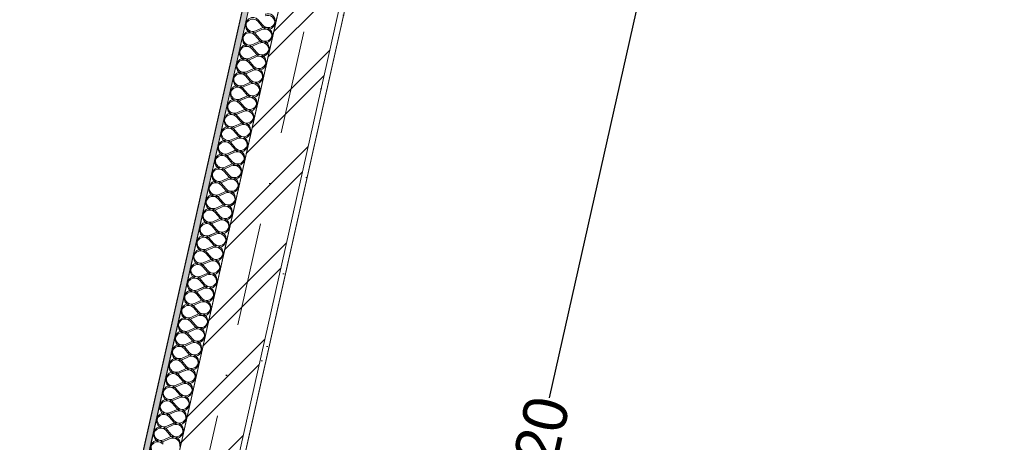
# Model space of a CAD drawing. Header units: millimetres. Extents: x -7145531 to -6681560, y 6117368 to 6219355.
# Tile 34 of 144: x -6936649 to -6933297, y 6133645 to 6135085. Entities that reach past the tile are written whole.
import ezdxf
from ezdxf.enums import TextEntityAlignment as Align

# ---------------------------------------------------------------- set-up
doc = ezdxf.new("R2010")
doc.units = ezdxf.units.MM
doc.header["$MEASUREMENT"] = 0
doc.linetypes.add('Штрихпунктирная', pattern=[670.277762, 352.777767, -176.388884, 0, -141.111112])
for name, color, linetype in [('S - квартира_помещение.АР', 7, 'Continuous'), ('S - МОП.АР', 7, 'Continuous'), ('АР-Стены_внешние_.АР', 7, 'Continuous'), ('АР-Стены_Перегородки_межквартирные_200.АР', 7, 'Continuous'), ('АР-Чертеж-Оси_Осевые размеры.АР', 7, 'Continuous'), ('АР-Чертеж-Размеры.АР', 7, 'Continuous')]:
    doc.layers.add(name, color=color, linetype=linetype)
for name, color, linetype, lineweight in [('АР-Стены_внешние_.АР_Ном._пера__1', 7, 'Continuous', 0), ('АР-Стены_Перегородки_межквартирные_200.АР_Ном._пера__1', 7, 'Continuous', 15), ('АР-Чертеж-Оси_Осевые размеры.АР_Ном._пера__120', 7, 'Continuous', 0)]:
    doc.layers.add(name, color=color, linetype=linetype, lineweight=lineweight)
doc.styles.add('РЎР“Р•РќР•Р\xa0Р\x98Р\xa0_РЎРўР\x98Р›Р¬_3', font='GOTHIC.TTF')
doc.dimstyles.new('СГЕНЕРИР_СТИЛЬ__1', dxfattribs={"dimtxt": 150, "dimasz": 237.5, "dimexe": 0.18, "dimexo": 0.0625, "dimgap": 0, "dimtad": 1, "dimdec": 0, "dimzin": 0, "dimdsep": 46, "dimtxsty": 'РЎР“Р•РќР•Р\xa0Р\x98Р\xa0_РЎРўР\x98Р›Р¬_3', "dimblk": 'ARROWHEAD_6', "dimblk1": 'ARROWHEAD_6', "dimblk2": 'ARROWHEAD_6', "dimcen": 0.09, "dimse1": 1, "dimse2": 1, "dimclrd": 7, "dimclre": 7, "dimclrt": 7, "dimazin": 0, "dimtfac": 1, "dimtdec": 4, "dimtmove": 0, "dimatfit": 3, "dimfxl": 1, "dimtolj": 1, "dimtzin": 0, "dimarcsym": 0})
pattern_1 = [(45, (-6566190.34, 6563027.8), (-111.369318, 111.369318), [0, -105, 0, -157.5]), (110, (-6565840.34, 6563027.8), (148.001588, 53.868173), [0, -77, 0, -133])]
pattern_2 = [(45, (-6338440.43, 6562625.56), (-111.369318, 111.369318), [0, -105, 0, -157.5]), (110, (-6338090.43, 6562625.56), (148.001588, 53.868173), [0, -77, 0, -133])]

# ---------------------------------------------------------------- blocks, each defined once
blk = doc.blocks.new('*X424', base_point=(-6566190.3, 6562677.8))
at = {"layer": 'АР-Стены_внешние_.АР_Ном._пера__1', "color": 7, "linetype": 'Continuous', "lineweight": 0}
for p, q in [((-7163594.8, 6135449.3), (-7163573.1, 6135459)), ((-7163586.5, 6135486.4), (-7163571, 6135468.3)), ((-7163596.9, 6135440), (-7163581.4, 6135421.9)), ((-7163607.3, 6135393.5), (-7163591.9, 6135375.4)), ((-7163605.2, 6135402.8), (-7163583.5, 6135412.6)), ((-7163615.7, 6135356.4), (-7163594, 6135366.1)), ((-7163617.8, 6135347.1), (-7163602.3, 6135328.9)), ((-7163628.2, 6135300.6), (-7163612.7, 6135282.5)), ((-7163626.1, 6135309.9), (-7163604.4, 6135319.7)), ((-7163636.5, 6135263.4), (-7163614.8, 6135273.2)), ((-7163647, 6135217), (-7163625.3, 6135226.7)), ((-7163638.6, 6135254.1), (-7163623.2, 6135236)), ((-7163649.1, 6135207.7), (-7163633.6, 6135189.6)), ((-7163659.5, 6135161.2), (-7163644, 6135143.1)), ((-7163657.4, 6135170.5), (-7163635.7, 6135180.3)), ((-7163667.9, 6135124), (-7163646.1, 6135133.8)), ((-7163669.9, 6135114.8), (-7163654.5, 6135096.6)), ((-7163680.4, 6135068.3), (-7163664.9, 6135050.2)), ((-7163678.3, 6135077.6), (-7163656.6, 6135087.3)), ((-7163688.7, 6135031.1), (-7163667, 6135040.9)), ((-7163699.2, 6134984.7), (-7163677.4, 6134994.4)), ((-7163690.8, 6135021.8), (-7163675.4, 6135003.7)), ((-7163701.2, 6134975.4), (-7163685.8, 6134957.3)), ((-7163711.7, 6134928.9), (-7163696.2, 6134910.8)), ((-7163709.6, 6134938.2), (-7163687.9, 6134948)), ((-7163720, 6134891.7), (-7163698.3, 6134901.5)), ((-7163730.5, 6134845.3), (-7163708.7, 6134855)), ((-7163722.1, 6134882.4), (-7163706.7, 6134864.3)), ((-7163732.5, 6134836), (-7163717.1, 6134817.9)), ((-7163743, 6134789.5), (-7163727.5, 6134771.4)), ((-7163740.9, 6134798.8), (-7163719.2, 6134808.6)), ((-7163751.3, 6134752.4), (-7163729.6, 6134762.1)), ((-7163753.4, 6134743.1), (-7163738, 6134724.9)), ((-7163763.9, 6134696.6), (-7163748.4, 6134678.5)), ((-7163761.8, 6134705.9), (-7163740.1, 6134715.7)), ((-7163772.2, 6134659.4), (-7163750.5, 6134669.2)), ((-7163782.6, 6134613), (-7163760.9, 6134622.7)), ((-7163774.3, 6134650.1), (-7163758.8, 6134632)), ((-7163784.7, 6134603.7), (-7163769.3, 6134585.6)), ((-7163795.2, 6134557.2), (-7163779.7, 6134539.1)), ((-7163793.1, 6134566.5), (-7163771.4, 6134576.3)), ((-7163803.5, 6134520), (-7163781.8, 6134529.8)), ((-7163805.6, 6134510.8), (-7163790.1, 6134492.6)), ((-7163816, 6134464.3), (-7163800.6, 6134446.2)), ((-7163813.9, 6134473.6), (-7163792.2, 6134483.3)), ((-7163824.4, 6134427.1), (-7163802.7, 6134436.9)), ((-7163834.8, 6134380.7), (-7163813.1, 6134390.4)), ((-7163826.5, 6134417.8), (-7163811, 6134399.7)), ((-7163836.9, 6134371.4), (-7163821.4, 6134353.3)), ((-7163847.3, 6134324.9), (-7163831.9, 6134306.8)), ((-7163845.2, 6134334.2), (-7163823.5, 6134344)), ((-7163855.7, 6134287.7), (-7163834, 6134297.5)), ((-7163857.8, 6134278.4), (-7163842.3, 6134260.3)), ((-7163868.2, 6134232), (-7163852.8, 6134213.9)), ((-7163866.1, 6134241.3), (-7163844.4, 6134251)), ((-7163878.6, 6134185.5), (-7163863.2, 6134167.4)), ((-7163876.6, 6134194.8), (-7163854.8, 6134204.6)), ((-7163887, 6134148.3), (-7163865.3, 6134158.1)), ((-7163889.1, 6134139.1), (-7163873.6, 6134120.9)), ((-7163899.5, 6134092.6), (-7163884.1, 6134074.5)), ((-7163897.4, 6134101.9), (-7163875.7, 6134111.7)), ((-7163907.9, 6134055.4), (-7163886.1, 6134065.2))]:
    blk.add_line(p, q, dxfattribs=at)
for centre, start, end in [((-7163604.6, 6135471), 40.4718, 294.2116), ((-7163552.9, 6135483.8), 347.3417, 114.2116), ((-7163563.3, 6135437.3), 347.3417, 114.2116), ((-7163552.9, 6135483.8), 220.4718, 347.3417), ((-7163615, 6135424.5), 40.4718, 294.2116), ((-7163563.3, 6135437.3), 220.4718, 347.3417), ((-7163625.4, 6135378.1), 40.4718, 294.2116), ((-7163573.8, 6135390.9), 347.3417, 114.2116), ((-7163584.2, 6135344.4), 347.3417, 114.2116), ((-7163573.8, 6135390.9), 220.4718, 347.3417), ((-7163635.9, 6135331.6), 40.4718, 294.2116), ((-7163584.2, 6135344.4), 220.4718, 347.3417), ((-7163646.3, 6135285.1), 40.4718, 294.2116), ((-7163594.6, 6135297.9), 220.4718, 347.3417), ((-7163594.6, 6135297.9), 347.3417, 114.2116), ((-7163656.7, 6135238.7), 40.4718, 294.2116), ((-7163605.1, 6135251.5), 347.3417, 114.2116), ((-7163615.5, 6135205), 347.3417, 114.2116), ((-7163605.1, 6135251.5), 220.4718, 347.3417), ((-7163667.2, 6135192.2), 40.4718, 294.2116), ((-7163615.5, 6135205), 220.4718, 347.3417), ((-7163677.6, 6135145.8), 40.4718, 294.2116), ((-7163625.9, 6135158.6), 347.3417, 114.2116), ((-7163688.1, 6135099.3), 40.4718, 294.2116), ((-7163636.4, 6135112.1), 347.3417, 114.2116), ((-7163625.9, 6135158.6), 220.4718, 347.3417), ((-7163646.8, 6135065.6), 347.3417, 114.2116), ((-7163636.4, 6135112.1), 220.4718, 347.3417), ((-7163698.5, 6135052.8), 40.4718, 294.2116), ((-7163646.8, 6135065.6), 220.4718, 347.3417), ((-7163708.9, 6135006.4), 40.4718, 294.2116), ((-7163657.2, 6135019.2), 347.3417, 114.2116), ((-7163667.7, 6134972.7), 347.3417, 114.2116), ((-7163657.2, 6135019.2), 220.4718, 347.3417), ((-7163719.4, 6134959.9), 40.4718, 294.2116), ((-7163667.7, 6134972.7), 220.4718, 347.3417), ((-7163729.8, 6134913.5), 40.4718, 294.2116), ((-7163678.1, 6134926.2), 347.3417, 114.2116), ((-7163740.2, 6134867), 40.4718, 294.2116), ((-7163688.5, 6134879.8), 347.3417, 114.2116), ((-7163678.1, 6134926.2), 220.4718, 347.3417), ((-7163699, 6134833.3), 347.3417, 114.2116), ((-7163688.5, 6134879.8), 220.4718, 347.3417), ((-7163750.7, 6134820.5), 40.4718, 294.2116), ((-7163699, 6134833.3), 220.4718, 347.3417), ((-7163761.1, 6134774.1), 40.4718, 294.2116), ((-7163709.4, 6134786.9), 347.3417, 114.2116), ((-7163719.9, 6134740.4), 347.3417, 114.2116), ((-7163709.4, 6134786.9), 220.4718, 347.3417), ((-7163771.5, 6134727.6), 40.4718, 294.2116), ((-7163719.9, 6134740.4), 220.4718, 347.3417), ((-7163782, 6134681.1), 40.4718, 294.2116), ((-7163730.3, 6134693.9), 220.4718, 347.3417), ((-7163730.3, 6134693.9), 347.3417, 114.2116), ((-7163792.4, 6134634.7), 40.4718, 294.2116), ((-7163740.7, 6134647.5), 347.3417, 114.2116), ((-7163751.2, 6134601), 347.3417, 114.2116), ((-7163740.7, 6134647.5), 220.4718, 347.3417), ((-7163802.8, 6134588.2), 40.4718, 294.2116), ((-7163751.2, 6134601), 220.4718, 347.3417), ((-7163813.3, 6134541.8), 40.4718, 294.2116), ((-7163761.6, 6134554.6), 347.3417, 114.2116), ((-7163772, 6134508.1), 347.3417, 114.2116), ((-7163761.6, 6134554.6), 220.4718, 347.3417), ((-7163823.7, 6134495.3), 40.4718, 294.2116), ((-7163772, 6134508.1), 220.4718, 347.3417), ((-7163834.1, 6134448.8), 40.4718, 294.2116), ((-7163782.5, 6134461.6), 220.4718, 347.3417), ((-7163782.5, 6134461.6), 347.3417, 114.2116), ((-7163844.6, 6134402.4), 40.4718, 294.2116), ((-7163792.9, 6134415.2), 347.3417, 114.2116), ((-7163803.3, 6134368.7), 347.3417, 114.2116), ((-7163792.9, 6134415.2), 220.4718, 347.3417), ((-7163855, 6134355.9), 40.4718, 294.2116), ((-7163803.3, 6134368.7), 220.4718, 347.3417), ((-7163865.4, 6134309.4), 40.4718, 294.2116), ((-7163813.8, 6134322.2), 347.3417, 114.2116), ((-7163875.9, 6134263), 40.4718, 294.2116), ((-7163824.2, 6134275.8), 347.3417, 114.2116), ((-7163813.8, 6134322.2), 220.4718, 347.3417), ((-7163834.6, 6134229.3), 347.3417, 114.2116), ((-7163824.2, 6134275.8), 220.4718, 347.3417), ((-7163886.3, 6134216.5), 40.4718, 294.2116), ((-7163834.6, 6134229.3), 220.4718, 347.3417), ((-7163896.8, 6134170.1), 40.4718, 294.2116), ((-7163845.1, 6134182.9), 347.3417, 114.2116), ((-7163855.5, 6134136.4), 347.3417, 114.2116), ((-7163845.1, 6134182.9), 220.4718, 347.3417), ((-7163907.2, 6134123.6), 40.4718, 294.2116), ((-7163855.5, 6134136.4), 220.4718, 347.3417), ((-7163917.6, 6134077.1), 40.4718, 294.2116), ((-7163865.9, 6134089.9), 220.4718, 347.3417), ((-7163865.9, 6134089.9), 347.3417, 114.2116), ((-7163928.1, 6134030.7), 40.4718, 294.2116), ((-7163876.4, 6134043.5), 347.3417, 114.2116)]:
    blk.add_arc(centre, 23.8, start, end, dxfattribs=at)
blk = doc.blocks.new('Стена_163_8', base_point=(-7164340.2, 6132132.6))
at = {"layer": 'АР-Стены_внешние_.АР', "linetype": 'Continuous', "lineweight": 0, "true_color": 0x000000}
h = blk.add_hatch(dxfattribs=at)
h.set_pattern_fill('ШТУКАТУРКА__ГИПС_01_0008', color=18, style=0, pattern_type=2)
h.set_pattern_definition(pattern_1)
h.paths.add_polyline_path([(-7161215.8, 6146317.8), (-7164394.4, 6132165.3), (-7164374.8, 6132160.9), (-7161196.3, 6146313.5)])
at = {"layer": 'АР-Стены_внешние_.АР_Ном._пера__1', "color": 7, "linetype": 'Continuous', "lineweight": 0}
blk.add_line((-7161196.3, 6146313.5), (-7164374.8, 6132160.9), dxfattribs=at)
at = {"layer": 'АР-Стены_внешние_.АР_Ном._пера__1', "color": 7, "linetype": 'Continuous', "lineweight": 0, "flags": 128}
for points in [[(-7161215.8, 6146317.8), (-7164394.4, 6132165.3)], [(-7164277.3, 6132139), (-7161098.7, 6146291.6)]]:
    blk.add_lwpolyline(points, dxfattribs=at)
at = {"layer": 'АР-Стены_внешние_.АР', "color": 7, "lineweight": 0}
blk.add_blockref('*X424', (-6566190.3, 6562677.8), dxfattribs=at)
blk = doc.blocks.new('Стена_164_8', base_point=(-7163213.1, 6136419.8))
at = {"layer": 'АР-Стены_внешние_.АР', "linetype": 'Continuous', "lineweight": 0, "true_color": 0x000000}
h = blk.add_hatch(dxfattribs=at)
h.set_pattern_fill('БЛОКИ_БЕТОННЫЕ_ЭФФЕКТИВН_71', color=18, style=0, pattern_type=2)
h.set_pattern_definition([(45, (-6566190.34, 6562677.8), (-127.279217, 127.279217), [])])
h.paths.add_polyline_path([(-7163691.8, 6133831.6), (-7163115.5, 6136397.9), (-7163310.6, 6136441.7), (-7163887, 6133875.4)])
h = blk.add_hatch(dxfattribs=at)
h.set_pattern_fill('ШТУКАТУРКА__ГИПС_01_0008', color=18, style=0, pattern_type=2)
h.set_pattern_definition(pattern_1)
h.paths.add_polyline_path([(-7163135.2, 6136310.1), (-7163691.8, 6133831.6), (-7163672.3, 6133827.2), (-7163115.7, 6136305.7)])
h = blk.add_hatch(dxfattribs=at)
h.set_pattern_fill('ШТУКАТУРКА__ГИПС_01_0008', color=18, style=0, pattern_type=2)
h.set_pattern_definition(pattern_1)
h.paths.add_polyline_path([(-7163133, 6136319.8), (-7163135.2, 6136310.1), (-7163115.7, 6136305.7), (-7163113.5, 6136315.5)])
at = {"layer": 'АР-Стены_внешние_.АР_Ном._пера__1', "color": 7, "linetype": 'Continuous', "lineweight": 15}
for p, q in [((-7163115.5, 6136397.9), (-7163133, 6136319.8)), ((-7163096, 6136393.5), (-7163115.5, 6136397.9)), ((-7163691.8, 6133831.6), (-7163133, 6136319.8)), ((-7163133, 6136319.8), (-7163113.5, 6136315.5))]:
    blk.add_line(p, q, dxfattribs=at)
at = {"layer": 'АР-Стены_внешние_.АР_Ном._пера__1', "color": 7, "linetype": 'Continuous', "lineweight": 15, "flags": 128}
for points in [[(-7163310.6, 6136441.7), (-7163887, 6133875.4)], [(-7163691.8, 6133831.6), (-7163887, 6133875.4)]]:
    blk.add_lwpolyline(points, dxfattribs=at)
at = {"layer": 'АР-Стены_внешние_.АР_Ном._пера__1', "color": 7, "linetype": 'Continuous', "lineweight": 0, "flags": 128}
for points in [[(-7163096, 6136393.5), (-7163115.5, 6136397.9)], [(-7163672.3, 6133827.2), (-7163115.7, 6136305.7)], [(-7163672.3, 6133827.2), (-7163691.8, 6133831.6)]]:
    blk.add_lwpolyline(points, dxfattribs=at)
blk = doc.blocks.new('Стандартный Маркер Сетки[63]_8', base_point=(-7160680.9, 6147693.7))
at = {"layer": 'АР-Чертеж-Оси_Осевые размеры.АР_Ном._пера__120', "color": 7, "linetype": 'Штрихпунктирная', "lineweight": 0}
blk.add_line((-7160787.5, 6147219.2), (-7165571.2, 6125919.8), dxfattribs=at)
at = {"layer": 'АР-Чертеж-Оси_Осевые размеры.АР_Ном._пера__120', "color": 7, "lineweight": 0, "style": 'РЎР“Р•РќР•Р\xa0Р\x98Р\xa0_РЎРўР\x98Р›Р¬_3'}
blk.add_attdef('AC_MarkerText_1', text='', height=350, rotation=347.3417, dxfattribs=at).set_placement((-7165717.5, 6125138.4), align=Align.TOP_CENTER)
blk = doc.blocks.new('Стандартный Маркер Сетки[83]_8', base_point=(-7160680.9, 6147693.7))
at = {"layer": 'АР-Чертеж-Оси_Осевые размеры.АР_Ном._пера__120', "color": 7, "linetype": 'Штрихпунктирная', "lineweight": 0}
blk.add_line((-7160787.5, 6147219.2), (-7165571.2, 6125919.8), dxfattribs=at)
at = {"layer": 'АР-Чертеж-Оси_Осевые размеры.АР_Ном._пера__120', "color": 7, "lineweight": 0, "style": 'РЎР“Р•РќР•Р\xa0Р\x98Р\xa0_РЎРўР\x98Р›Р¬_3'}
blk.add_attdef('AC_MarkerText_1', text='', height=350, rotation=347.3417, dxfattribs=at).set_placement((-7165717.5, 6125138.4), align=Align.TOP_CENTER)
blk = doc.blocks.new('ARROWHEAD_6')
at = {"color": 0, "linetype": 'Continuous', "lineweight": 0}
for p, q in [((-0.5, -0.5), (0.5, 0.5)), ((0, 0), (-1, 0))]:
    blk.add_line(p, q, dxfattribs=at)
blk = doc.blocks.new('*D608', base_point=(-6566190.3, 6562677.8))
at = {"layer": 'Defpoints', "color": 0, "linetype": 'Continuous', "transparency": 16777216}
for p in [(-6933943.7, 6135584.1), (-6935367.7, 6131476.4), (-6932653.7, 6130866.8)]:
    blk.add_point(p, dxfattribs=at)
at = {"layer": 'АР-Чертеж-Размеры.АР', "color": 7, "linetype": 'Continuous', "lineweight": -2, "transparency": 16777216}
for p, q in [((-6934473, 6135459.6), (-6934846.5, 6133796.9)), ((-6935315.6, 6131708.1), (-6934945.3, 6133357))]:
    blk.add_line(p, q, dxfattribs=at)
at = {"layer": 'АР-Чертеж-Размеры.АР', "color": 7, "linetype": 'Continuous', "lineweight": -2, "transparency": 16777216, "xscale": 237.5, "yscale": 237.5, "zscale": 237.5}
for p, rotation in [((-6934421, 6135691.3), 77.3410680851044), ((-6935367.7, 6131476.4), 257.3410680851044)]:
    blk.add_blockref('ARROWHEAD_6', p, dxfattribs=dict(at, rotation=rotation))
at = {"layer": 'АР-Чертеж-Размеры.АР', "color": 7, "linetype": 'Continuous', "lineweight": 0, "transparency": 16777216, "insert": (-6934895.9, 6133577), "char_height": 150, "attachment_point": 5, "rotation": 77.3411, "style": 'РЎР“Р•РќР•Р\xa0Р\x98Р\xa0_РЎРўР\x98Р›Р¬_3'}
blk.add_mtext('\\A1;4320', dxfattribs=at)
blk = doc.blocks.new('*X873', base_point=(-6338440.4, 6562275.6))
at = {"layer": 'АР-Стены_Перегородки_межквартирные_200.АР_Ном._пера__1', "color": 7, "linetype": 'Continuous', "lineweight": 0}
for p, q in [((-6935837.5, 6135078.7), (-6935822, 6135060.6)), ((-6935847.9, 6135032.2), (-6935832.5, 6135014.1)), ((-6935845.8, 6135041.5), (-6935824.1, 6135051.3)), ((-6935856.3, 6134995.1), (-6935834.5, 6135004.8)), ((-6935866.7, 6134948.6), (-6935845, 6134958.4)), ((-6935858.3, 6134985.8), (-6935842.9, 6134967.7)), ((-6935868.8, 6134939.3), (-6935853.3, 6134921.2)), ((-6935879.2, 6134892.8), (-6935863.8, 6134874.7)), ((-6935877.1, 6134902.1), (-6935855.4, 6134911.9)), ((-6935887.6, 6134855.7), (-6935865.8, 6134865.4)), ((-6935889.7, 6134846.4), (-6935874.2, 6134828.3)), ((-6935900.1, 6134799.9), (-6935884.6, 6134781.8)), ((-6935898, 6134809.2), (-6935876.3, 6134819)), ((-6935908.4, 6134762.8), (-6935886.7, 6134772.5)), ((-6935918.9, 6134716.3), (-6935897.2, 6134726.1)), ((-6935910.5, 6134753.5), (-6935895.1, 6134735.4)), ((-6935921, 6134707), (-6935905.5, 6134688.9)), ((-6935931.4, 6134660.5), (-6935915.9, 6134642.4)), ((-6935929.3, 6134669.8), (-6935907.6, 6134679.6)), ((-6935939.7, 6134623.4), (-6935918, 6134633.1)), ((-6935950.2, 6134576.9), (-6935928.5, 6134586.7)), ((-6935941.8, 6134614.1), (-6935926.4, 6134596)), ((-6935952.3, 6134567.6), (-6935936.8, 6134549.5)), ((-6935962.7, 6134521.2), (-6935947.2, 6134503)), ((-6935960.6, 6134530.4), (-6935938.9, 6134540.2)), ((-6935971, 6134484), (-6935949.3, 6134493.8)), ((-6935973.1, 6134474.7), (-6935957.7, 6134456.6)), ((-6935983.6, 6134428.2), (-6935968.1, 6134410.1)), ((-6935981.5, 6134437.5), (-6935959.8, 6134447.3)), ((-6935991.9, 6134391.1), (-6935970.2, 6134400.8)), ((-6936002.3, 6134344.6), (-6935980.6, 6134354.4)), ((-6935994, 6134381.8), (-6935978.5, 6134363.7)), ((-6936004.4, 6134335.3), (-6935989, 6134317.2)), ((-6936014.9, 6134288.8), (-6935999.4, 6134270.7)), ((-6936012.8, 6134298.1), (-6935991.1, 6134307.9)), ((-6936023.2, 6134251.7), (-6936001.5, 6134261.4)), ((-6936025.3, 6134242.4), (-6936009.8, 6134224.3)), ((-6936035.7, 6134195.9), (-6936020.3, 6134177.8)), ((-6936033.6, 6134205.2), (-6936011.9, 6134215)), ((-6936044.1, 6134158.8), (-6936022.4, 6134168.5)), ((-6936054.5, 6134112.3), (-6936032.8, 6134122.1)), ((-6936046.2, 6134149.5), (-6936030.7, 6134131.3)), ((-6936056.6, 6134103), (-6936041.1, 6134084.9)), ((-6936067, 6134056.5), (-6936051.6, 6134038.4)), ((-6936065, 6134065.8), (-6936043.2, 6134075.6)), ((-6936075.4, 6134019.4), (-6936053.7, 6134029.1)), ((-6936077.5, 6134010.1), (-6936062, 6133992)), ((-6936087.9, 6133963.6), (-6936072.5, 6133945.5)), ((-6936085.8, 6133972.9), (-6936064.1, 6133982.7)), ((-6936098.3, 6133917.2), (-6936082.9, 6133899)), ((-6936096.3, 6133926.4), (-6936074.5, 6133936.2)), ((-6936106.7, 6133880), (-6936085, 6133889.7)), ((-6936108.8, 6133870.7), (-6936093.3, 6133852.6)), ((-6936119.2, 6133824.2), (-6936103.8, 6133806.1)), ((-6936117.1, 6133833.5), (-6936095.4, 6133843.3)), ((-6936127.6, 6133787.1), (-6936105.8, 6133796.8)), ((-6936138, 6133740.6), (-6936116.3, 6133750.4)), ((-6936129.6, 6133777.8), (-6936114.2, 6133759.7)), ((-6936140.1, 6133731.3), (-6936124.6, 6133713.2)), ((-6936150.5, 6133684.8), (-6936135.1, 6133666.7)), ((-6936148.4, 6133694.1), (-6936126.7, 6133703.9)), ((-6936158.9, 6133647.7), (-6936137.1, 6133657.4))]:
    blk.add_line(p, q, dxfattribs=at)
for centre, start, end in [((-6935803.9, 6135076), 347.3424, 114.2123), ((-6935855.6, 6135063.2), 40.4725, 294.2123), ((-6935803.9, 6135076), 220.4725, 347.3424), ((-6935866, 6135016.8), 40.4725, 294.2123), ((-6935814.3, 6135029.6), 220.4725, 347.3424), ((-6935814.3, 6135029.6), 347.3424, 114.2123), ((-6935876.5, 6134970.3), 40.4725, 294.2123), ((-6935824.8, 6134983.1), 347.3424, 114.2123), ((-6935835.2, 6134936.7), 347.3424, 114.2123), ((-6935824.8, 6134983.1), 220.4725, 347.3424), ((-6935886.9, 6134923.9), 40.4725, 294.2123), ((-6935835.2, 6134936.7), 220.4725, 347.3424), ((-6935897.3, 6134877.4), 40.4725, 294.2123), ((-6935845.6, 6134890.2), 347.3424, 114.2123), ((-6935856.1, 6134843.7), 347.3424, 114.2123), ((-6935845.6, 6134890.2), 220.4725, 347.3424), ((-6935907.8, 6134830.9), 40.4725, 294.2123), ((-6935856.1, 6134843.7), 220.4725, 347.3424), ((-6935918.2, 6134784.5), 40.4725, 294.2123), ((-6935866.5, 6134797.3), 220.4725, 347.3424), ((-6935866.5, 6134797.3), 347.3424, 114.2123), ((-6935928.6, 6134738), 40.4725, 294.2123), ((-6935877, 6134750.8), 347.3424, 114.2123), ((-6935887.4, 6134704.3), 347.3424, 114.2123), ((-6935877, 6134750.8), 220.4725, 347.3424), ((-6935939.1, 6134691.5), 40.4725, 294.2123), ((-6935887.4, 6134704.3), 220.4725, 347.3424), ((-6935949.5, 6134645.1), 40.4725, 294.2123), ((-6935897.8, 6134657.9), 347.3424, 114.2123), ((-6935959.9, 6134598.6), 40.4725, 294.2123), ((-6935908.3, 6134611.4), 347.3424, 114.2123), ((-6935897.8, 6134657.9), 220.4725, 347.3424), ((-6935918.7, 6134565), 347.3424, 114.2123), ((-6935908.3, 6134611.4), 220.4725, 347.3424), ((-6935970.4, 6134552.2), 40.4725, 294.2123), ((-6935918.7, 6134565), 220.4725, 347.3424), ((-6935980.8, 6134505.7), 40.4725, 294.2123), ((-6935929.1, 6134518.5), 347.3424, 114.2123), ((-6935939.6, 6134472), 347.3424, 114.2123), ((-6935929.1, 6134518.5), 220.4725, 347.3424), ((-6935991.2, 6134459.2), 40.4725, 294.2123), ((-6935939.6, 6134472), 220.4725, 347.3424), ((-6936001.7, 6134412.8), 40.4725, 294.2123), ((-6935950, 6134425.6), 220.4725, 347.3424), ((-6935950, 6134425.6), 347.3424, 114.2123), ((-6936012.1, 6134366.3), 40.4725, 294.2123), ((-6935960.4, 6134379.1), 347.3424, 114.2123), ((-6935970.9, 6134332.7), 347.3424, 114.2123), ((-6935960.4, 6134379.1), 220.4725, 347.3424), ((-6936022.5, 6134319.9), 40.4725, 294.2123), ((-6935970.9, 6134332.7), 220.4725, 347.3424), ((-6936033, 6134273.4), 40.4725, 294.2123), ((-6935981.3, 6134286.2), 347.3424, 114.2123), ((-6935991.7, 6134239.7), 347.3424, 114.2123), ((-6935981.3, 6134286.2), 220.4725, 347.3424), ((-6936043.4, 6134226.9), 40.4725, 294.2123), ((-6935991.7, 6134239.7), 220.4725, 347.3424), ((-6936053.8, 6134180.5), 40.4725, 294.2123), ((-6936002.2, 6134193.3), 220.4725, 347.3424), ((-6936002.2, 6134193.3), 347.3424, 114.2123), ((-6936064.3, 6134134), 40.4725, 294.2123), ((-6936012.6, 6134146.8), 347.3424, 114.2123), ((-6936023, 6134100.3), 347.3424, 114.2123), ((-6936012.6, 6134146.8), 220.4725, 347.3424), ((-6936074.7, 6134087.5), 40.4725, 294.2123), ((-6936023, 6134100.3), 220.4725, 347.3424), ((-6936085.1, 6134041.1), 40.4725, 294.2123), ((-6936033.5, 6134053.9), 347.3424, 114.2123), ((-6936095.6, 6133994.6), 40.4725, 294.2123), ((-6936043.9, 6134007.4), 347.3424, 114.2123), ((-6936033.5, 6134053.9), 220.4725, 347.3424), ((-6936054.3, 6133961), 347.3424, 114.2123), ((-6936043.9, 6134007.4), 220.4725, 347.3424), ((-6936106, 6133948.2), 40.4725, 294.2123), ((-6936054.3, 6133961), 220.4725, 347.3424), ((-6936116.5, 6133901.7), 40.4725, 294.2123), ((-6936064.8, 6133914.5), 347.3424, 114.2123), ((-6936075.2, 6133868), 347.3424, 114.2123), ((-6936064.8, 6133914.5), 220.4725, 347.3424), ((-6936126.9, 6133855.2), 40.4725, 294.2123), ((-6936075.2, 6133868), 220.4725, 347.3424), ((-6936137.3, 6133808.8), 40.4725, 294.2123), ((-6936085.6, 6133821.6), 220.4725, 347.3424), ((-6936085.6, 6133821.6), 347.3424, 114.2123), ((-6936147.8, 6133762.3), 40.4725, 294.2123), ((-6936096.1, 6133775.1), 347.3424, 114.2123), ((-6936106.5, 6133728.6), 347.3424, 114.2123), ((-6936096.1, 6133775.1), 220.4725, 347.3424), ((-6936158.2, 6133715.9), 40.4725, 294.2123), ((-6936106.5, 6133728.6), 220.4725, 347.3424), ((-6936168.6, 6133669.4), 40.4725, 294.2123), ((-6936116.9, 6133682.2), 347.3424, 114.2123), ((-6936127.4, 6133635.7), 347.3424, 114.2123), ((-6936116.9, 6133682.2), 220.4725, 347.3424), ((-6936179.1, 6133622.9), 40.4725, 294.2123)]:
    blk.add_arc(centre, 23.8, start, end, dxfattribs=at)
blk = doc.blocks.new('Стена_258_3', base_point=(-6933461.3, 6145935.1))
at = {"layer": 'АР-Стены_Перегородки_межквартирные_200.АР', "linetype": 'Continuous', "lineweight": 0, "true_color": 0x000000}
h = blk.add_hatch(dxfattribs=at)
h.set_pattern_fill('ШТУКАТУРКА__ГИПС_01_0003', color=18, style=0, pattern_type=2)
h.set_pattern_definition(pattern_2)
h.paths.add_polyline_path([(-6933465.7, 6145915.6), (-6936644.1, 6131763), (-6936624.6, 6131758.6), (-6933446.2, 6145911.2)])
at = {"layer": 'АР-Стены_Перегородки_межквартирные_200.АР_Ном._пера__1', "color": 7, "linetype": 'Continuous', "lineweight": 0}
blk.add_line((-6933446.2, 6145911.2), (-6936624.6, 6131758.6), dxfattribs=at)
at = {"layer": 'АР-Стены_Перегородки_межквартирные_200.АР_Ном._пера__1', "color": 7, "linetype": 'Continuous', "lineweight": 0, "flags": 128}
for points in [[(-6933465.7, 6145915.6), (-6936644.1, 6131763)], [(-6936527, 6131736.7), (-6933348.6, 6145889.3)]]:
    blk.add_lwpolyline(points, dxfattribs=at)
at = {"layer": 'АР-Стены_Перегородки_межквартирные_200.АР', "color": 7, "lineweight": 0}
blk.add_blockref('*X873', (-6338440.4, 6562275.6), dxfattribs=at)
blk = doc.blocks.new('*X876', base_point=(-6338440.4, 6562275.6))
at = {"layer": 'АР-Стены_внешние_.АР_Ном._пера__1', "color": 7, "linetype": 'Continuous', "lineweight": 0}
for p, q in [((-6935844.9, 6135047), (-6935823.2, 6135056.8)), ((-6935836.5, 6135084.2), (-6935821.1, 6135066.1)), ((-6935847, 6135037.7), (-6935831.5, 6135019.6)), ((-6935857.4, 6134991.3), (-6935842, 6134973.2)), ((-6935855.3, 6135000.6), (-6935833.6, 6135010.3)), ((-6935865.8, 6134954.1), (-6935844.1, 6134963.9)), ((-6935867.9, 6134944.8), (-6935852.4, 6134926.7)), ((-6935878.3, 6134898.4), (-6935862.8, 6134880.2)), ((-6935876.2, 6134907.7), (-6935854.5, 6134917.4)), ((-6935886.6, 6134861.2), (-6935864.9, 6134871)), ((-6935897.1, 6134814.7), (-6935875.4, 6134824.5)), ((-6935888.7, 6134851.9), (-6935873.3, 6134833.8)), ((-6935899.2, 6134805.4), (-6935883.7, 6134787.3)), ((-6935909.6, 6134759), (-6935894.1, 6134740.9)), ((-6935907.5, 6134768.3), (-6935885.8, 6134778)), ((-6935917.9, 6134721.8), (-6935896.2, 6134731.6)), ((-6935920, 6134712.5), (-6935904.6, 6134694.4)), ((-6935930.5, 6134666.1), (-6935915, 6134647.9)), ((-6935928.4, 6134675.3), (-6935906.7, 6134685.1)), ((-6935938.8, 6134628.9), (-6935917.1, 6134638.6)), ((-6935949.2, 6134582.4), (-6935927.5, 6134592.2)), ((-6935940.9, 6134619.6), (-6935925.4, 6134601.5)), ((-6935951.3, 6134573.1), (-6935935.9, 6134555)), ((-6935961.8, 6134526.7), (-6935946.3, 6134508.6)), ((-6935959.7, 6134536), (-6935938, 6134545.7)), ((-6935970.1, 6134489.5), (-6935948.4, 6134499.3)), ((-6935980.6, 6134443), (-6935958.8, 6134452.8)), ((-6935972.2, 6134480.2), (-6935956.7, 6134462.1)), ((-6935982.6, 6134433.7), (-6935967.2, 6134415.6)), ((-6935993.1, 6134387.3), (-6935977.6, 6134369.2)), ((-6935991, 6134396.6), (-6935969.3, 6134406.3)), ((-6936001.4, 6134350.1), (-6935979.7, 6134359.9)), ((-6936003.5, 6134340.8), (-6935988.1, 6134322.7)), ((-6936013.9, 6134294.4), (-6935998.5, 6134276.2)), ((-6936011.9, 6134303.7), (-6935990.1, 6134313.4)), ((-6936022.3, 6134257.2), (-6936000.6, 6134267)), ((-6936032.7, 6134210.7), (-6936011, 6134220.5)), ((-6936024.4, 6134247.9), (-6936008.9, 6134229.8)), ((-6936034.8, 6134201.4), (-6936019.4, 6134183.3)), ((-6936045.2, 6134155), (-6936029.8, 6134136.9)), ((-6936043.2, 6134164.3), (-6936021.4, 6134174)), ((-6936053.6, 6134117.8), (-6936031.9, 6134127.6)), ((-6936055.7, 6134108.5), (-6936040.2, 6134090.4)), ((-6936066.1, 6134062), (-6936050.7, 6134043.9)), ((-6936064, 6134071.3), (-6936042.3, 6134081.1)), ((-6936074.5, 6134024.9), (-6936052.8, 6134034.6)), ((-6936084.9, 6133978.4), (-6936063.2, 6133988.2)), ((-6936076.6, 6134015.6), (-6936061.1, 6133997.5)), ((-6936087, 6133969.1), (-6936071.5, 6133951)), ((-6936097.4, 6133922.7), (-6936082, 6133904.6)), ((-6936095.3, 6133932), (-6936073.6, 6133941.7)), ((-6936105.8, 6133885.5), (-6936084.1, 6133895.3)), ((-6936107.9, 6133876.2), (-6936092.4, 6133858.1)), ((-6936118.3, 6133829.7), (-6936102.8, 6133811.6)), ((-6936116.2, 6133839), (-6936094.5, 6133848.8)), ((-6936128.7, 6133783.3), (-6936113.3, 6133765.2)), ((-6936126.6, 6133792.6), (-6936104.9, 6133802.3)), ((-6936137.1, 6133746.1), (-6936115.4, 6133755.9)), ((-6936139.2, 6133736.8), (-6936123.7, 6133718.7)), ((-6936149.6, 6133690.4), (-6936134.1, 6133672.2)), ((-6936147.5, 6133699.6), (-6936125.8, 6133709.4)), ((-6936157.9, 6133653.2), (-6936136.2, 6133663))]:
    blk.add_line(p, q, dxfattribs=at)
for centre, start, end in [((-6935854.7, 6135068.8), 40.4718, 294.2116), ((-6935803, 6135081.5), 347.3417, 114.2116), ((-6935813.4, 6135035.1), 347.3417, 114.2116), ((-6935803, 6135081.5), 220.4718, 347.3417), ((-6935865.1, 6135022.3), 40.4718, 294.2116), ((-6935813.4, 6135035.1), 220.4718, 347.3417), ((-6935875.5, 6134975.8), 40.4718, 294.2116), ((-6935823.9, 6134988.6), 347.3417, 114.2116), ((-6935834.3, 6134942.2), 347.3417, 114.2116), ((-6935823.9, 6134988.6), 220.4718, 347.3417), ((-6935886, 6134929.4), 40.4718, 294.2116), ((-6935834.3, 6134942.2), 220.4718, 347.3417), ((-6935896.4, 6134882.9), 40.4718, 294.2116), ((-6935844.7, 6134895.7), 220.4718, 347.3417), ((-6935844.7, 6134895.7), 347.3417, 114.2116), ((-6935906.8, 6134836.4), 40.4718, 294.2116), ((-6935855.2, 6134849.2), 347.3417, 114.2116), ((-6935865.6, 6134802.8), 347.3417, 114.2116), ((-6935855.2, 6134849.2), 220.4718, 347.3417), ((-6935917.3, 6134790), 40.4718, 294.2116), ((-6935865.6, 6134802.8), 220.4718, 347.3417), ((-6935927.7, 6134743.5), 40.4718, 294.2116), ((-6935876, 6134756.3), 347.3417, 114.2116), ((-6935938.1, 6134697.1), 40.4718, 294.2116), ((-6935886.5, 6134709.9), 347.3417, 114.2116), ((-6935876, 6134756.3), 220.4718, 347.3417), ((-6935896.9, 6134663.4), 347.3417, 114.2116), ((-6935886.5, 6134709.9), 220.4718, 347.3417), ((-6935948.6, 6134650.6), 40.4718, 294.2116), ((-6935896.9, 6134663.4), 220.4718, 347.3417), ((-6935959, 6134604.1), 40.4718, 294.2116), ((-6935907.3, 6134616.9), 347.3417, 114.2116), ((-6935917.8, 6134570.5), 347.3417, 114.2116), ((-6935907.3, 6134616.9), 220.4718, 347.3417), ((-6935969.4, 6134557.7), 40.4718, 294.2116), ((-6935917.8, 6134570.5), 220.4718, 347.3417), ((-6935979.9, 6134511.2), 40.4718, 294.2116), ((-6935928.2, 6134524), 347.3417, 114.2116), ((-6935990.3, 6134464.8), 40.4718, 294.2116), ((-6935938.6, 6134477.5), 347.3417, 114.2116), ((-6935928.2, 6134524), 220.4718, 347.3417), ((-6935949.1, 6134431.1), 347.3417, 114.2116), ((-6935938.6, 6134477.5), 220.4718, 347.3417), ((-6936000.8, 6134418.3), 40.4718, 294.2116), ((-6935949.1, 6134431.1), 220.4718, 347.3417), ((-6936011.2, 6134371.8), 40.4718, 294.2116), ((-6935959.5, 6134384.6), 347.3417, 114.2116), ((-6935969.9, 6134338.2), 347.3417, 114.2116), ((-6935959.5, 6134384.6), 220.4718, 347.3417), ((-6936021.6, 6134325.4), 40.4718, 294.2116), ((-6935969.9, 6134338.2), 220.4718, 347.3417), ((-6936032.1, 6134278.9), 40.4718, 294.2116), ((-6935980.4, 6134291.7), 220.4718, 347.3417), ((-6935980.4, 6134291.7), 347.3417, 114.2116), ((-6936042.5, 6134232.4), 40.4718, 294.2116), ((-6935990.8, 6134245.2), 347.3417, 114.2116), ((-6936001.2, 6134198.8), 347.3417, 114.2116), ((-6935990.8, 6134245.2), 220.4718, 347.3417), ((-6936052.9, 6134186), 40.4718, 294.2116), ((-6936001.2, 6134198.8), 220.4718, 347.3417), ((-6936063.4, 6134139.5), 40.4718, 294.2116), ((-6936011.7, 6134152.3), 347.3417, 114.2116), ((-6936022.1, 6134105.9), 347.3417, 114.2116), ((-6936011.7, 6134152.3), 220.4718, 347.3417), ((-6936073.8, 6134093.1), 40.4718, 294.2116), ((-6936022.1, 6134105.9), 220.4718, 347.3417), ((-6936084.2, 6134046.6), 40.4718, 294.2116), ((-6936032.6, 6134059.4), 220.4718, 347.3417), ((-6936032.6, 6134059.4), 347.3417, 114.2116), ((-6936094.7, 6134000.1), 40.4718, 294.2116), ((-6936043, 6134012.9), 347.3417, 114.2116), ((-6936053.4, 6133966.5), 347.3417, 114.2116), ((-6936043, 6134012.9), 220.4718, 347.3417), ((-6936105.1, 6133953.7), 40.4718, 294.2116), ((-6936053.4, 6133966.5), 220.4718, 347.3417), ((-6936115.5, 6133907.2), 40.4718, 294.2116), ((-6936063.9, 6133920), 347.3417, 114.2116), ((-6936126, 6133860.7), 40.4718, 294.2116), ((-6936074.3, 6133873.5), 347.3417, 114.2116), ((-6936063.9, 6133920), 220.4718, 347.3417), ((-6936084.7, 6133827.1), 347.3417, 114.2116), ((-6936074.3, 6133873.5), 220.4718, 347.3417), ((-6936136.4, 6133814.3), 40.4718, 294.2116), ((-6936084.7, 6133827.1), 220.4718, 347.3417), ((-6936146.8, 6133767.8), 40.4718, 294.2116), ((-6936095.2, 6133780.6), 347.3417, 114.2116), ((-6936105.6, 6133734.2), 347.3417, 114.2116), ((-6936095.2, 6133780.6), 220.4718, 347.3417), ((-6936157.3, 6133721.4), 40.4718, 294.2116), ((-6936105.6, 6133734.2), 220.4718, 347.3417), ((-6936167.7, 6133674.9), 40.4718, 294.2116), ((-6936116, 6133687.7), 220.4718, 347.3417), ((-6936116, 6133687.7), 347.3417, 114.2116), ((-6936178.1, 6133628.4), 40.4718, 294.2116), ((-6936126.5, 6133641.2), 347.3417, 114.2116)]:
    blk.add_arc(centre, 23.8, start, end, dxfattribs=at)
blk = doc.blocks.new('Стена_259_3', base_point=(-6936590.3, 6131730.4))
at = {"layer": 'АР-Стены_внешние_.АР', "linetype": 'Continuous', "lineweight": 0, "true_color": 0x000000}
h = blk.add_hatch(dxfattribs=at)
h.set_pattern_fill('ШТУКАТУРКА__ГИПС_01_0003', color=18, style=0, pattern_type=2)
h.set_pattern_definition(pattern_2)
h.paths.add_polyline_path([(-6933465.9, 6145915.6), (-6936644.4, 6131763), (-6936624.9, 6131758.7), (-6933446.3, 6145911.2)])
at = {"layer": 'АР-Стены_внешние_.АР_Ном._пера__1', "color": 7, "linetype": 'Continuous', "lineweight": 0}
blk.add_line((-6933446.3, 6145911.2), (-6936624.9, 6131758.7), dxfattribs=at)
at = {"layer": 'АР-Стены_внешние_.АР_Ном._пера__1', "color": 7, "linetype": 'Continuous', "lineweight": 0, "flags": 128}
for points in [[(-6933465.9, 6145915.6), (-6936644.4, 6131763)], [(-6936527.4, 6131736.7), (-6933348.8, 6145889.3)]]:
    blk.add_lwpolyline(points, dxfattribs=at)
at = {"layer": 'АР-Стены_внешние_.АР', "color": 7, "lineweight": 0}
blk.add_blockref('*X876', (-6338440.4, 6562275.6), dxfattribs=at)
blk = doc.blocks.new('Стена_260_3', base_point=(-6935463.1, 6136017.6))
at = {"layer": 'АР-Стены_внешние_.АР', "linetype": 'Continuous', "lineweight": 0, "true_color": 0x000000}
h = blk.add_hatch(dxfattribs=at)
h.set_pattern_fill('БЛОКИ_БЕТОННЫЕ_ЭФФЕКТИВН_7A', color=18, style=0, pattern_type=2)
h.set_pattern_definition([(45, (-6338440.43, 6562275.56), (-127.279217, 127.279217), [])])
h.paths.add_polyline_path([(-6935941.9, 6133429.4), (-6935365.6, 6135995.7), (-6935560.7, 6136039.5), (-6936137.1, 6133473.2)])
h = blk.add_hatch(dxfattribs=at)
h.set_pattern_fill('ШТУКАТУРКА__ГИПС_01_0003', color=18, style=0, pattern_type=2)
h.set_pattern_definition(pattern_2)
h.paths.add_polyline_path([(-6935385.3, 6135907.8), (-6935941.9, 6133429.4), (-6935922.4, 6133425), (-6935365.8, 6135903.5)])
h = blk.add_hatch(dxfattribs=at)
h.set_pattern_fill('ШТУКАТУРКА__ГИПС_01_0003', color=18, style=0, pattern_type=2)
h.set_pattern_definition(pattern_2)
h.paths.add_polyline_path([(-6935383.1, 6135917.6), (-6935385.3, 6135907.8), (-6935365.8, 6135903.5), (-6935363.6, 6135913.2)])
at = {"layer": 'АР-Стены_внешние_.АР_Ном._пера__1', "color": 7, "linetype": 'Continuous', "lineweight": 15}
for p, q in [((-6935365.6, 6135995.7), (-6935383.1, 6135917.6)), ((-6935346.1, 6135991.3), (-6935365.6, 6135995.7)), ((-6935941.9, 6133429.4), (-6935383.1, 6135917.6)), ((-6935383.1, 6135917.6), (-6935363.6, 6135913.2))]:
    blk.add_line(p, q, dxfattribs=at)
at = {"layer": 'АР-Стены_внешние_.АР_Ном._пера__1', "color": 7, "linetype": 'Continuous', "lineweight": 15, "flags": 128}
for points in [[(-6935560.7, 6136039.5), (-6936137.1, 6133473.2)], [(-6935941.9, 6133429.4), (-6936137.1, 6133473.2)]]:
    blk.add_lwpolyline(points, dxfattribs=at)
at = {"layer": 'АР-Стены_внешние_.АР_Ном._пера__1', "color": 7, "linetype": 'Continuous', "lineweight": 0, "flags": 128}
for points in [[(-6935346.1, 6135991.3), (-6935365.6, 6135995.7)], [(-6935922.4, 6133425), (-6935365.8, 6135903.5)], [(-6935922.4, 6133425), (-6935941.9, 6133429.4)]]:
    blk.add_lwpolyline(points, dxfattribs=at)
blk = doc.blocks.new('Стандартный Маркер Сетки[130]_3', base_point=(-6932931, 6147291.5))
at = {"layer": 'АР-Чертеж-Оси_Осевые размеры.АР_Ном._пера__120', "color": 7, "linetype": 'Штрихпунктирная', "lineweight": 0}
blk.add_line((-6933037.6, 6146816.9), (-6937821.3, 6125517.5), dxfattribs=at)
at = {"layer": 'АР-Чертеж-Оси_Осевые размеры.АР_Ном._пера__120', "color": 7, "lineweight": 0, "style": 'РЎР“Р•РќР•Р\xa0Р\x98Р\xa0_РЎРўР\x98Р›Р¬_3'}
blk.add_attdef('AC_MarkerText_1', text='', height=350, rotation=347.3417, dxfattribs=at).set_placement((-6937967.6, 6124736.2), align=Align.TOP_CENTER)
blk = doc.blocks.new('Стандартный Маркер Сетки[143]_3', base_point=(-6932931, 6147291.5))
at = {"layer": 'АР-Чертеж-Оси_Осевые размеры.АР_Ном._пера__120', "color": 7, "linetype": 'Штрихпунктирная', "lineweight": 0}
blk.add_line((-6933037.6, 6146816.9), (-6937821.3, 6125517.5), dxfattribs=at)
at = {"layer": 'АР-Чертеж-Оси_Осевые размеры.АР_Ном._пера__120', "color": 7, "lineweight": 0, "style": 'РЎР“Р•РќР•Р\xa0Р\x98Р\xa0_РЎРўР\x98Р›Р¬_3'}
blk.add_attdef('AC_MarkerText_1', text='', height=350, rotation=347.3417, dxfattribs=at).set_placement((-6937967.6, 6124736.2), align=Align.TOP_CENTER)

msp = doc.modelspace()

# ---------------------------------------------------------------- linework, layer by layer
at = {"layer": 'S - квартира_помещение.АР', "color": 254, "linetype": 'Continuous', "lineweight": 0, "true_color": 0xffe1c4, "flags": 128}
msp.add_lwpolyline([(-6932692.5, 6130875.5), (-6931745.9, 6135090.5), (-6935365.8, 6135903.5), (-6936312.4, 6131688.5)], close=True, dxfattribs=at)
at = {"layer": 'S - МОП.АР', "color": 254, "linetype": 'Continuous', "lineweight": 0, "true_color": 0xd1c7d6, "flags": 128}
msp.add_lwpolyline([(-6954335.9, 6152155.6), (-6957846.3, 6136524.6), (-6950519, 6134879), (-6950271.3, 6135981.7), (-6950027.1, 6135926.9), (-6950274.8, 6134824.2), (-6946937.8, 6134074.8), (-6936644.3, 6131762.8), (-6933465.7, 6145915.6)], dxfattribs=at)

# ---------------------------------------------------------------- block references
at = {"layer": 'АР-Стены_внешние_.АР', "color": 7, "lineweight": 0}
for name, p in [('Стена_163_8', (-6936590.3, 6131730.4)), ('Стена_259_3', (-6936590.3, 6131730.4)), ('Стена_164_8', (-6935463.1, 6136017.6)), ('Стена_260_3', (-6935463.1, 6136017.6))]:
    msp.add_blockref(name, p, dxfattribs=at)
at = {"layer": 'АР-Стены_Перегородки_межквартирные_200.АР', "color": 7, "lineweight": 0}
msp.add_blockref('Стена_258_3', (-6933461.3, 6145935.1), dxfattribs=at)
at = {"layer": 'АР-Чертеж-Оси_Осевые размеры.АР', "color": 8, "linetype": 'Continuous', "lineweight": 15}
for name in ['Стандартный Маркер Сетки[63]_8', 'Стандартный Маркер Сетки[83]_8', 'Стандартный Маркер Сетки[130]_3', 'Стандартный Маркер Сетки[143]_3']:
    msp.add_blockref(name, (-6932931, 6147291.5), dxfattribs=at)

# ---------------------------------------------------------------- dimensions: what is measured, and where the dimension line sits
at = {"layer": 'АР-Чертеж-Размеры.АР', "color": 7, "linetype": 'Continuous', "lineweight": 0}
dim = msp.add_linear_dim(base=(-6935367.7, 6131476.4), p1=(-6933943.7, 6135584.1), p2=(-6932653.7, 6130866.8), angle=257.3411, dimstyle='СГЕНЕРИР_СТИЛЬ__1', dxfattribs=at)
dim.commit()
dim.dimension.update_dxf_attribs({"geometry": '*D608', "text_midpoint": (-6934895.9, 6133577), "dimtype": 160, "text_rotation": 77.3411})

doc.saveas('drawing.dxf')
